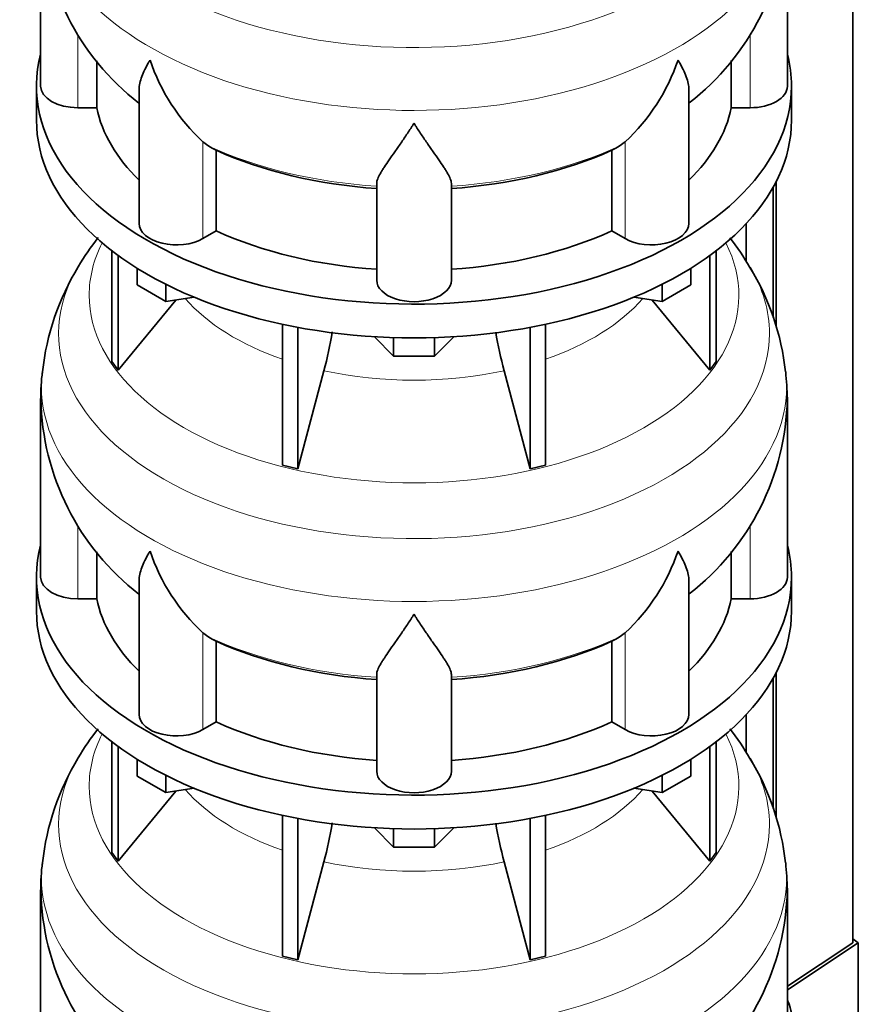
# Model space of a CAD drawing. Header units: millimetres. Extents: x 148 to 904, y -2845 to 2089.
# Tile 6 of 22: x 690 to 892, y -2570 to -2332. Entities that reach past the tile are written whole.
import ezdxf

# ---------------------------------------------------------------- set-up
doc = ezdxf.new("R2010")
doc.units = ezdxf.units.MM
for name, color, linetype in [('MID_134-13', 7, 'Continuous'), ('VSI134_DIFFUSORE', 7, 'Continuous'), ('VSI134_TERMINALE', 7, 'Continuous')]:
    doc.layers.add(name, color=color, linetype=linetype)

# ---------------------------------------------------------------- blocks, each defined once
blk = doc.blocks.new('SE4')
at = {"layer": 'MID_134-13', "color": 7, "linetype": 'Continuous', "lineweight": 35}
for p, q in [((891.05, -2554.67), (891.05, -1002.98)), ((872.54, -2371.14), (872.54, -2406.25)), ((871.79, -2372.55), (871.79, -2403.9)), ((865.27, -2381.33), (865.27, -2390.21)), ((872.54, -2489.53), (872.54, -2524.64)), ((871.79, -2490.94), (871.79, -2522.29)), ((865.27, -2499.72), (865.27, -2508.61))]:
    blk.add_line(p, q, dxfattribs=at)
at = {"layer": 'VSI134_DIFFUSORE', "color": 7, "linetype": 'Continuous', "lineweight": 35}
for p, q in [((695.24, -2305.1), (695.24, -2348.16)), ((875.24, -2348.16), (875.24, -2305.1)), ((708.77, -2353.35), (708.77, -2342.04)), ((861.71, -2341.94), (861.71, -2353.35)), ((694.24, -2348.16), (694.24, -2356.32)), ((718.96, -2349.06), (718.96, -2381.23)), ((851.51, -2381.23), (851.51, -2349.09)), ((876.24, -2356.32), (876.24, -2348.16)), ((704.24, -2353.35), (708.77, -2353.35)), ((861.71, -2353.35), (866.24, -2353.35)), ((735.75, -2362.61), (734.33, -2361.55)), ((836.15, -2361.55), (834.73, -2362.61)), ((737.53, -2383.05), (737.53, -2363.58)), ((832.95, -2363.58), (832.95, -2383.05)), ((776.24, -2394.92), (776.24, -2371.58)), ((794.24, -2394.92), (794.24, -2371.58)), ((734.33, -2384.9), (737.53, -2383.05)), ((832.95, -2383.05), (836.15, -2384.9)), ((712.41, -2387.83), (712.41, -2414.5)), ((858.07, -2387.83), (858.07, -2414.5)), ((713.94, -2388.97), (713.94, -2416.64)), ((856.53, -2388.97), (856.53, -2416.64)), ((718.48, -2396.08), (718.48, -2392.03)), ((851.99, -2396.08), (851.99, -2392.03)), ((725.42, -2400.09), (718.48, -2396.08)), ((725.42, -2400.09), (725.42, -2395.92)), ((845.05, -2400.09), (845.05, -2395.92)), ((851.99, -2396.08), (845.05, -2400.09)), ((713.94, -2416.64), (727.8, -2399.72)), ((732.25, -2399.04), (725.42, -2400.09)), ((845.05, -2400.09), (838.23, -2399.04)), ((842.67, -2399.72), (856.53, -2416.64)), ((753.54, -2405.57), (753.54, -2439.5)), ((757.24, -2406.31), (757.24, -2440.38)), ((813.24, -2406.31), (813.24, -2440.38)), ((816.93, -2405.57), (816.93, -2439.5)), ((780.33, -2413.22), (775.68, -2408.57)), ((780.33, -2413.22), (780.33, -2408.79)), ((794.8, -2408.57), (790.15, -2413.22)), ((790.15, -2413.22), (790.15, -2408.79)), ((790.15, -2413.22), (780.33, -2413.22)), ((712.41, -2414.5), (713.94, -2416.64)), ((757.24, -2440.38), (763.51, -2416.76)), ((806.96, -2416.76), (813.24, -2440.38)), ((856.53, -2416.64), (858.07, -2414.5)), ((695.24, -2423.49), (695.24, -2466.55)), ((875.24, -2466.55), (875.24, -2423.49)), ((753.54, -2439.5), (757.24, -2440.38)), ((813.24, -2440.38), (816.93, -2439.5)), ((708.77, -2471.75), (708.77, -2460.43)), ((861.71, -2460.33), (861.71, -2471.75)), ((694.24, -2466.55), (694.24, -2474.72)), ((876.24, -2474.72), (876.24, -2466.55)), ((718.96, -2467.45), (718.96, -2499.62)), ((851.51, -2499.62), (851.51, -2467.48)), ((704.24, -2471.75), (708.77, -2471.75)), ((861.71, -2471.75), (866.24, -2471.75)), ((735.75, -2481), (734.33, -2479.95)), ((836.15, -2479.95), (834.73, -2481)), ((737.53, -2501.44), (737.53, -2481.97)), ((832.95, -2481.97), (832.95, -2501.44)), ((776.24, -2513.32), (776.24, -2489.97)), ((794.24, -2513.32), (794.24, -2489.97)), ((734.33, -2503.29), (737.53, -2501.44)), ((832.95, -2501.44), (836.15, -2503.29)), ((712.41, -2506.22), (712.41, -2532.9)), ((858.07, -2506.22), (858.07, -2532.9)), ((713.94, -2507.36), (713.94, -2535.03)), ((856.53, -2507.36), (856.53, -2535.03)), ((718.48, -2514.48), (718.48, -2510.42)), ((851.99, -2514.48), (851.99, -2510.42)), ((725.42, -2518.48), (718.48, -2514.48)), ((725.42, -2518.48), (725.42, -2514.31)), ((845.05, -2518.48), (845.05, -2514.31)), ((851.99, -2514.48), (845.05, -2518.48)), ((713.94, -2535.03), (727.8, -2518.11)), ((732.25, -2517.43), (725.42, -2518.48)), ((845.05, -2518.48), (838.23, -2517.43)), ((842.67, -2518.11), (856.53, -2535.03)), ((753.54, -2523.96), (753.54, -2557.89)), ((757.24, -2524.71), (757.24, -2558.78)), ((813.24, -2524.71), (813.24, -2558.78)), ((816.93, -2523.96), (816.93, -2557.89)), ((780.33, -2531.61), (775.68, -2526.96)), ((780.33, -2531.61), (780.33, -2527.18)), ((794.8, -2526.96), (790.15, -2531.61)), ((790.15, -2531.61), (790.15, -2527.18)), ((712.41, -2532.9), (713.94, -2535.03)), ((790.15, -2531.61), (780.33, -2531.61)), ((856.53, -2535.03), (858.07, -2532.9)), ((757.24, -2558.78), (763.51, -2535.16)), ((806.96, -2535.16), (813.24, -2558.78)), ((695.24, -2541.89), (695.24, -2584.94)), ((875.24, -2584.94), (875.24, -2541.89)), ((753.54, -2557.89), (757.24, -2558.78)), ((813.24, -2558.78), (816.93, -2557.89))]:
    blk.add_line(p, q, dxfattribs=at)
at = {"layer": 'VSI134_DIFFUSORE', "color": 4, "linetype": 'Continuous', "lineweight": 9}
for p, q in [((704.24, -2353.35), (704.24, -2335.66)), ((866.24, -2353.35), (866.24, -2335.58)), ((734.33, -2384.9), (734.33, -2361.55)), ((836.15, -2384.9), (836.15, -2361.55)), ((704.24, -2471.75), (704.24, -2454.05)), ((866.24, -2471.75), (866.24, -2453.97)), ((734.33, -2503.29), (734.33, -2479.95)), ((836.15, -2503.29), (836.15, -2479.95))]:
    blk.add_line(p, q, dxfattribs=at)
at = {"layer": 'VSI134_DIFFUSORE', "color": 7, "linetype": 'Continuous', "lineweight": 35}
for centre, radius, start, end in [((814.02, -2303.85), 61.22, 307.8544, 358.8284), ((756.25, -2304.01), 60.98, 181.1341, 232.2546), ((766.83, -2326.6), 47.73, 198.6373, 227.0857), ((803.65, -2326.6), 47.73, 312.9143, 341.3628), ((743.66, -2350.21), 14.7, 237.4509, 245.3566), ((826.82, -2350.21), 14.7, 294.6434, 302.5491), ((762.32, -2425.74), 67.25, 142.3556, 149.5834), ((807.67, -2426.1), 67.84, 30.3417, 37.6305), ((756.17, -2423.5), 60.82, 148.4877, 173.8715), ((814.35, -2423.52), 60.78, 6.1562, 31.4203), ((673.67, -2392.45), 93.08, 344.857, 350.7509), ((895.49, -2392.66), 91.75, 189.3064, 195.2315), ((734.7, -2422.67), 39.42, 171.7414, 181.3593), ((745.43, -2428.29), 129.89, 2.1163, 4.9854), ((756.25, -2422.4), 60.98, 181.1341, 232.2546), ((814.02, -2422.24), 61.22, 307.8544, 358.8284), ((766.83, -2444.99), 47.73, 198.6373, 227.0857), ((803.65, -2444.99), 47.73, 312.9143, 341.3628), ((743.66, -2468.61), 14.7, 237.4509, 245.3566), ((826.82, -2468.61), 14.7, 294.6434, 302.5491), ((762.32, -2544.14), 67.25, 142.3556, 149.5834), ((807.67, -2544.5), 67.84, 30.3417, 37.6305), ((756.17, -2541.9), 60.82, 148.4877, 173.8715), ((814.35, -2541.92), 60.78, 6.1562, 31.4203), ((673.67, -2510.84), 93.08, 344.857, 350.7509), ((895.49, -2511.05), 91.75, 189.3064, 195.2315), ((734.7, -2541.07), 39.42, 171.7414, 181.3593), ((745.43, -2546.68), 129.89, 2.1163, 4.9854), ((756.25, -2540.79), 60.98, 181.1341, 232.2546), ((814.02, -2540.63), 61.22, 307.8544, 358.8284)]:
    blk.add_arc(centre, radius, start, end, dxfattribs=at)
at = {"layer": 'VSI134_DIFFUSORE', "color": 4, "linetype": 'Continuous', "lineweight": 9}
for centre, major_axis, start_param, end_param in [((785.24, -2289.38), (85.67, 0), 2.811676, 6.283185), ((785.24, -2302.14), (-89.83, 0), 0, 3.209257), ((785.24, -2326.68), (-79.5, 0), 0.898849, 1.457346), ((785.24, -2326.68), (79.5, 0), 4.82584, 5.384336), ((785.24, -2398.58), (-78.3, 0), 0, 3.425204), ((785.24, -2398.58), (-78.3, 0), 5.999574, 6.283185), ((785.24, -2407.78), (85.67, 0), 2.811676, 6.283185), ((785.24, -2407.78), (85.67, 0), 0, 0.328193), ((785.24, -2383.47), (-61.63, 0), 0.463231, 1.030574), ((785.24, -2383.47), (61.63, 0), 5.252612, 5.819954), ((785.24, -2383.47), (-61.63, 0), 1.210556, 1.931037), ((785.24, -2420.53), (-89.83, 0), 0, 3.209257), ((785.24, -2420.53), (-89.83, 0), 6.215555, 6.283185), ((785.24, -2445.08), (-79.5, 0), 0.898849, 1.457346), ((785.24, -2445.08), (79.5, 0), 4.82584, 5.384336), ((785.24, -2516.98), (-78.3, 0), 0, 3.425204), ((785.24, -2516.98), (-78.3, 0), 5.999574, 6.283185), ((785.24, -2526.17), (85.67, 0), 2.811676, 6.283185), ((785.24, -2526.17), (85.67, 0), 0, 0.328193), ((785.24, -2501.86), (-61.63, 0), 0.463231, 1.030574), ((785.24, -2501.86), (61.63, 0), 5.252612, 5.819954), ((785.24, -2538.92), (-89.83, 0), 0, 3.209257), ((785.24, -2538.92), (-89.83, 0), 6.215555, 6.283185), ((785.24, -2501.86), (-61.63, 0), 1.210556, 1.931037)]:
    blk.add_ellipse(centre, major_axis=major_axis, ratio=0.57735, start_param=start_param, end_param=end_param, dxfattribs=at)
at = {"layer": 'VSI134_DIFFUSORE', "color": 7, "linetype": 'Continuous', "lineweight": 35}
for centre, major_axis, start_param, end_param in [((785.24, -2348.16), (91, 0), 2.993207, 6.283185), ((785.24, -2348.16), (91, 0), 0, 0.148386), ((704.24, -2348.16), (9, 0), 3.141593, 4.712389), ((866.24, -2348.16), (-9, 0), 1.570796, 3.141593), ((785.24, -2348.16), (-77, 0), 0.117151, 0.534109), ((785.24, -2348.16), (77, 0), 5.749077, 6.166034), ((785.24, -2356.32), (-91, 0), 0, 3.141593), ((785.24, -2328.68), (-77, 0), 0.902549, 1.453645), ((785.24, -2328.68), (77, 0), 4.82954, 5.380636), ((727.96, -2381.23), (9, 0), 3.141593, 5.497787), ((785.24, -2348.16), (-77, 0), 0.902549, 1.453645), ((785.24, -2348.16), (77, 0), 4.82954, 5.380636), ((842.51, -2381.23), (-9, 0), 0.785398, 3.141593), ((785.24, -2394.92), (-9, 0), 0, 3.141593), ((785.24, -2466.55), (91, 0), 2.993207, 6.283185), ((785.24, -2466.55), (91, 0), 0, 0.148386), ((704.24, -2466.55), (9, 0), 3.141593, 4.712389), ((866.24, -2466.55), (-9, 0), 1.570796, 3.141593), ((785.24, -2466.55), (-77, 0), 0.117151, 0.534109), ((785.24, -2466.55), (77, 0), 5.749077, 6.166034), ((785.24, -2474.72), (-91, 0), 0, 3.141593), ((785.24, -2447.07), (-77, 0), 0.902549, 1.453645), ((785.24, -2447.07), (77, 0), 4.82954, 5.380636), ((727.96, -2499.62), (9, 0), 3.141593, 5.497787), ((842.51, -2499.62), (-9, 0), 0.785398, 3.141593), ((785.24, -2466.55), (-77, 0), 0.902549, 1.453645), ((785.24, -2466.55), (77, 0), 4.82954, 5.380636), ((785.24, -2513.32), (-9, 0), 0, 3.141593)]:
    blk.add_ellipse(centre, major_axis=major_axis, ratio=0.57735, start_param=start_param, end_param=end_param, dxfattribs=at)
for points, knots in [([(718.96, -2349.09), (718.96, -2348.93), (718.97, -2348.76), (719.05, -2347.59), (719.34, -2346.54), (720.01, -2344.86), (720.27, -2344.29), (720.73, -2343.4), (720.89, -2343.1), (721.14, -2342.64), (721.28, -2342.4), (721.41, -2342.17), (721.5, -2342.01), (721.55, -2341.93), (721.6, -2341.85)], [0.4600931, 0.4600931, 0.4600931, 0.4600931, 0.5, 0.5, 0.75, 0.75, 0.875, 0.875, 0.9375, 0.9375, 0.96875, 0.984375, 0.984375, 1, 1, 1, 1]), ([(851.51, -2349.1), (851.51, -2348.94), (851.51, -2348.79), (851.46, -2348.13), (851.37, -2347.61), (851.11, -2346.55), (850.92, -2346), (850.47, -2344.88), (850.21, -2344.3), (849.75, -2343.4), (849.59, -2343.1), (849.33, -2342.64), (849.24, -2342.48), (849.06, -2342.17), (848.97, -2342.01), (848.88, -2341.85)], [0.4604904, 0.4604904, 0.4604904, 0.4604904, 0.5, 0.5, 0.625, 0.625, 0.75, 0.75, 0.875, 0.875, 0.9375, 0.9375, 0.96875, 0.96875, 1, 1, 1, 1]), ([(785.24, -2357.07), (785.11, -2357.28), (784.97, -2357.49), (784.71, -2357.91), (784.57, -2358.12), (784.18, -2358.74), (783.91, -2359.14), (783.13, -2360.34), (782.61, -2361.1), (781.6, -2362.58), (781.1, -2363.29), (780.15, -2364.64), (779.7, -2365.29), (778.86, -2366.51), (778.46, -2367.09), (777.92, -2367.91), (777.75, -2368.17), (777.43, -2368.69), (777.27, -2368.94), (776.86, -2369.66), (776.64, -2370.1), (776.33, -2370.9), (776.24, -2371.26), (776.24, -2371.58)], [0, 0, 0, 0, 0.03125, 0.03125, 0.0625, 0.0625, 0.125, 0.125, 0.25, 0.25, 0.375, 0.375, 0.5, 0.5, 0.625, 0.625, 0.6875, 0.6875, 0.75, 0.75, 0.875, 0.875, 1, 1, 1, 1]), ([(794.24, -2371.58), (794.24, -2371.26), (794.15, -2370.9), (793.84, -2370.1), (793.61, -2369.66), (793.2, -2368.94), (793.05, -2368.69), (792.73, -2368.17), (792.56, -2367.91), (792.02, -2367.09), (791.62, -2366.51), (790.78, -2365.29), (790.32, -2364.65), (789.38, -2363.29), (788.88, -2362.58), (787.87, -2361.11), (787.35, -2360.34), (786.56, -2359.15), (786.3, -2358.74), (785.9, -2358.12), (785.77, -2357.91), (785.5, -2357.49), (785.37, -2357.28), (785.24, -2357.07)], [0, 0, 0, 0, 0.125, 0.125, 0.25, 0.25, 0.3125, 0.3125, 0.375, 0.375, 0.5, 0.5, 0.625, 0.625, 0.75, 0.75, 0.875, 0.875, 0.9375, 0.9375, 0.96875, 0.96875, 1, 1, 1, 1]), ([(718.96, -2467.48), (718.96, -2467.32), (718.97, -2467.16), (719.05, -2465.98), (719.34, -2464.93), (720.01, -2463.25), (720.27, -2462.68), (720.73, -2461.79), (720.89, -2461.49), (721.14, -2461.03), (721.28, -2460.79), (721.41, -2460.56), (721.5, -2460.4), (721.55, -2460.32), (721.6, -2460.24)], [0.4600931, 0.4600931, 0.4600931, 0.4600931, 0.5, 0.5, 0.75, 0.75, 0.875, 0.875, 0.9375, 0.9375, 0.96875, 0.984375, 0.984375, 1, 1, 1, 1]), ([(851.51, -2467.49), (851.51, -2467.34), (851.51, -2467.18), (851.46, -2466.52), (851.37, -2466.01), (851.11, -2464.94), (850.92, -2464.39), (850.47, -2463.27), (850.21, -2462.69), (849.75, -2461.79), (849.59, -2461.49), (849.33, -2461.03), (849.24, -2460.87), (849.06, -2460.56), (848.97, -2460.4), (848.88, -2460.24)], [0.4604904, 0.4604904, 0.4604904, 0.4604904, 0.5, 0.5, 0.625, 0.625, 0.75, 0.75, 0.875, 0.875, 0.9375, 0.9375, 0.96875, 0.96875, 1, 1, 1, 1]), ([(785.24, -2475.46), (785.11, -2475.67), (784.97, -2475.89), (784.71, -2476.31), (784.57, -2476.51), (784.18, -2477.13), (783.91, -2477.54), (783.13, -2478.73), (782.61, -2479.49), (781.6, -2480.97), (781.1, -2481.68), (780.15, -2483.04), (779.7, -2483.68), (778.86, -2484.9), (778.46, -2485.48), (777.92, -2486.3), (777.75, -2486.56), (777.43, -2487.08), (777.27, -2487.33), (776.86, -2488.05), (776.64, -2488.49), (776.33, -2489.29), (776.24, -2489.65), (776.24, -2489.97)], [0, 0, 0, 0, 0.03125, 0.03125, 0.0625, 0.0625, 0.125, 0.125, 0.25, 0.25, 0.375, 0.375, 0.5, 0.5, 0.625, 0.625, 0.6875, 0.6875, 0.75, 0.75, 0.875, 0.875, 1, 1, 1, 1]), ([(794.24, -2489.97), (794.24, -2489.65), (794.15, -2489.29), (793.84, -2488.49), (793.61, -2488.05), (793.2, -2487.33), (793.05, -2487.08), (792.73, -2486.57), (792.56, -2486.3), (792.02, -2485.48), (791.62, -2484.9), (790.78, -2483.68), (790.32, -2483.04), (789.38, -2481.69), (788.88, -2480.97), (787.87, -2479.5), (787.35, -2478.73), (786.56, -2477.54), (786.3, -2477.13), (785.9, -2476.51), (785.77, -2476.31), (785.5, -2475.89), (785.37, -2475.67), (785.24, -2475.46)], [0, 0, 0, 0, 0.125, 0.125, 0.25, 0.25, 0.3125, 0.3125, 0.375, 0.375, 0.5, 0.5, 0.625, 0.625, 0.75, 0.75, 0.875, 0.875, 0.9375, 0.9375, 0.96875, 0.96875, 1, 1, 1, 1])]:
    blk.add_open_spline(points, degree=3, knots=knots, dxfattribs=at)
at = {"layer": 'VSI134_TERMINALE', "color": 7, "linetype": 'Continuous', "lineweight": 35}
for p, q in [((892.33, -2554.69), (891.05, -2553.71)), ((891.05, -2554.67), (875.24, -2565.17)), ((875.24, -2566.05), (892.33, -2554.69)), ((892.33, -2581.97), (892.33, -2554.69))]:
    blk.add_line(p, q, dxfattribs=at)
at = {"layer": 'VSI134_TERMINALE', "color": 4, "linetype": 'Continuous', "lineweight": 9}
blk.add_line((875.24, -2569.56), (875.66, -2569.52), dxfattribs=at)
at = {"layer": 'VSI134_TERMINALE', "color": 7, "linetype": 'Continuous', "lineweight": 35}
blk.add_arc((838.73, -2580.85), 38.63, 358.3189, 17.0497, dxfattribs=at)
blk.add_ellipse((785.24, -2582.08), major_axis=(93, 0), ratio=0.57735, start_param=0.236132, end_param=0.254688, dxfattribs=at)

msp = doc.modelspace()

# ---------------------------------------------------------------- block references
msp.add_blockref('SE4', (0, 0))

doc.saveas('drawing.dxf')
